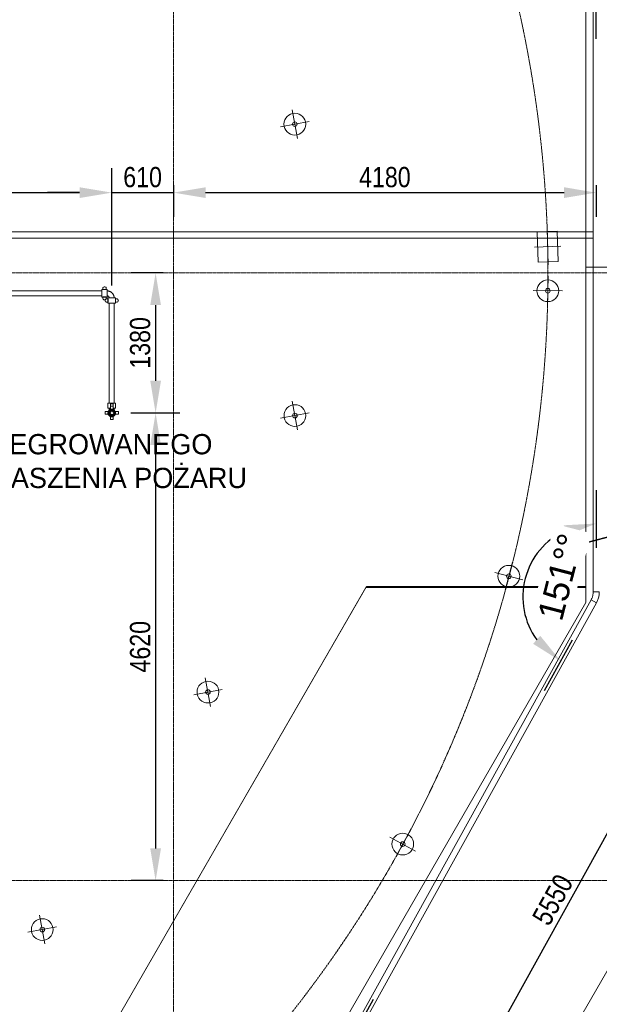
# Model space of a CAD drawing. Header units: centimetres. Extents: x -1589 to 108054, y -205274 to 31709.
# Tile 31 of 256: x 49955 to 55682, y -95373 to -85651. Entities that reach past the tile are written whole.
import ezdxf

# ---------------------------------------------------------------- set-up
doc = ezdxf.new("R2010")
doc.units = ezdxf.units.CM
doc.header["$LTSCALE"] = 0.01
doc.header["$MEASUREMENT"] = 0
doc.linetypes.add('Kropki i Kreski', pattern=[72, 36, -18, 0, -18])
for name, color, linetype in [('2_stropy.K_IR', 7, 'Continuous'), ('3_oświetlenie.K_IR', 7, 'Continuous'), ('4_osie.ISTN', 7, 'Continuous'), ('_WOD-KAN', 7, 'Continuous')]:
    doc.layers.add(name, color=color, linetype=linetype)
for name, color, linetype, lineweight in [('A-ANNO-DIMS', 7, 'Continuous', 30), ('F-SPRN', 7, 'Continuous', 18), ('P-PIPE', 7, 'Continuous', 9), ('P-PIPE-CNTR', 7, 'Continuous', 18)]:
    doc.layers.add(name, color=color, linetype=linetype, lineweight=lineweight)
doc.styles.add('Arial Narrow', font='ARIALN.TTF', dxfattribs={"height": 200})
doc.styles.add('Arial_1', font='arial.ttf', dxfattribs={"height": 250})
doc.styles.add('GENERATED_STYLE_1', font='txt')
doc.dimstyles.new('Przekątna', dxfattribs={"dimscale": 304.8, "dimtxt": 204.686195, "dimasz": 1.041667, "dimexe": 0.787402, "dimexo": 0.492126, "dimgap": 0.164042, "dimtad": 1, "dimdec": 0, "dimrnd": 10, "dimzin": 0, "dimdsep": 46, "dimtxsty": 'Arial Narrow', "dimsah": 1, "dimcen": 0.09, "dimazin": 0, "dimtfac": 1, "dimtdec": 4, "dimtix": 1, "dimtmove": 0, "dimatfit": 3, "dimfxl": 1, "dimtvp": 1, "dimtolj": 1, "dimtzin": 0, "dimarcsym": 2})
doc.dimstyles.new('Przekątna_4', dxfattribs={"dimscale": 304.8, "dimtxt": 255.06485, "dimasz": 1.041667, "dimexe": 0.787402, "dimexo": 0.492126, "dimgap": 0.492126, "dimtad": 1, "dimdec": 0, "dimzin": 0, "dimdsep": 46, "dimtxsty": 'Arial_1', "dimsah": 1, "dimcen": 0.09, "dimadec": 0, "dimazin": 0, "dimtfac": 1, "dimtdec": 4, "dimtix": 1, "dimtmove": 2, "dimatfit": 3, "dimfxl": 1, "dimtvp": 1, "dimtfill": 1, "dimtolj": 1, "dimtzin": 0, "dimarcsym": 2})

# ---------------------------------------------------------------- blocks, each defined once
blk = doc.blocks.new('*D727')
at = {"layer": 'A-ANNO-DIMS', "color": 0, "lineweight": -2}
for p, q in [((50865, -88275.3), (50865, -87119)), ((46074.4, -87284.4), (46074.4, -87599)), ((46391.9, -87359), (50547.5, -87359))]:
    blk.add_line(p, q, dxfattribs=at)
at = {"layer": 'A-ANNO-DIMS', "color": 0}
for points in [[(46391.9, -87306), (46391.9, -87411.9), (46074.4, -87359)], [(50547.5, -87411.9), (50547.5, -87306), (50865, -87359)]]:
    blk.add_solid(points, dxfattribs=at)
at = {"layer": 'Defpoints', "color": 0}
for p in [(46074.4, -87134.4), (50865, -87359), (50865, -88425.3)]:
    blk.add_point(p, dxfattribs=at)
at = {"layer": 'A-ANNO-DIMS', "color": 0, "lineweight": 5, "insert": (48469.7, -87206.9), "char_height": 200, "attachment_point": 5, "style": 'Arial Narrow'}
blk.add_mtext('\\A1;4790', dxfattribs=at)
blk = doc.blocks.new('*D728')
at = {"layer": 'A-ANNO-DIMS', "color": 0, "lineweight": -2}
for p, q in [((50865, -88275.3), (50865, -87119)), ((51474.4, -87284.5), (51474.4, -87599)), ((50547.5, -87359), (50230, -87359)), ((50865, -87359), (51474.4, -87359)), ((51791.9, -87359), (52109.4, -87359))]:
    blk.add_line(p, q, dxfattribs=at)
at = {"layer": 'A-ANNO-DIMS', "color": 0}
for points in [[(50547.5, -87411.9), (50547.5, -87306), (50865, -87359)], [(51791.9, -87306), (51791.9, -87411.9), (51474.4, -87359)]]:
    blk.add_solid(points, dxfattribs=at)
at = {"layer": 'Defpoints', "color": 0}
for p in [(51474.4, -87134.5), (51474.4, -87359), (50865, -88425.3)]:
    blk.add_point(p, dxfattribs=at)
at = {"layer": 'A-ANNO-DIMS', "color": 0, "lineweight": 5, "insert": (51169.7, -87206.9), "char_height": 200, "attachment_point": 5, "style": 'Arial Narrow'}
blk.add_mtext('\\A1;610', dxfattribs=at)
blk = doc.blocks.new('*D729')
at = {"layer": 'A-ANNO-DIMS', "color": 0, "lineweight": -2}
for p, q in [((51474.4, -87284.5), (51474.4, -87599)), ((55651.4, -87284.5), (55651.4, -87599)), ((51791.9, -87359), (55333.9, -87359))]:
    blk.add_line(p, q, dxfattribs=at)
at = {"layer": 'A-ANNO-DIMS', "color": 0}
for points in [[(51791.9, -87306), (51791.9, -87411.9), (51474.4, -87359)], [(55333.9, -87411.9), (55333.9, -87306), (55651.4, -87359)]]:
    blk.add_solid(points, dxfattribs=at)
at = {"layer": 'Defpoints', "color": 0}
for p in [(51474.4, -87134.5), (55651.4, -87134.5), (55651.4, -87359)]:
    blk.add_point(p, dxfattribs=at)
at = {"layer": 'A-ANNO-DIMS', "color": 0, "lineweight": 5, "insert": (53562.9, -87206.9), "char_height": 200, "attachment_point": 5, "style": 'Arial Narrow'}
blk.add_mtext('\\A1;4180', dxfattribs=at)
blk = doc.blocks.new('*D742')
at = {"layer": 'A-ANNO-DIMS', "color": 0, "lineweight": -2}
for p, q in [((51372.8, -88151.8), (51058.3, -88151.8)), ((51298.3, -88469.3), (51298.3, -89216.2)), ((51052.5, -89533.7), (51538.3, -89533.7))]:
    blk.add_line(p, q, dxfattribs=at)
at = {"layer": 'A-ANNO-DIMS', "color": 0}
for points in [[(51351.2, -88469.3), (51245.4, -88469.3), (51298.3, -88151.8)], [(51245.4, -89216.2), (51351.2, -89216.2), (51298.3, -89533.7)]]:
    blk.add_solid(points, dxfattribs=at)
at = {"layer": 'Defpoints', "color": 0}
for p in [(51522.8, -88151.8), (50902.5, -89533.7), (51298.3, -89533.7)]:
    blk.add_point(p, dxfattribs=at)
at = {"layer": 'A-ANNO-DIMS', "color": 0, "lineweight": 5, "insert": (51146.2, -88842.7), "char_height": 200, "attachment_point": 5, "rotation": 89.99993, "style": 'Arial Narrow'}
blk.add_mtext('\\A1;1380', dxfattribs=at)
blk = doc.blocks.new('*D743')
at = {"layer": 'A-ANNO-DIMS', "color": 0, "lineweight": -2}
for p, q in [((51052.5, -89533.7), (51538.3, -89533.7)), ((51298.3, -89851.2), (51298.3, -93834.3)), ((51372.8, -94151.8), (51058.3, -94151.8))]:
    blk.add_line(p, q, dxfattribs=at)
at = {"layer": 'A-ANNO-DIMS', "color": 0}
for points in [[(51351.2, -89851.2), (51245.4, -89851.2), (51298.3, -89533.7)], [(51245.4, -93834.3), (51351.2, -93834.3), (51298.3, -94151.8)]]:
    blk.add_solid(points, dxfattribs=at)
at = {"layer": 'Defpoints', "color": 0}
for p in [(50902.5, -89533.7), (51298.3, -94151.8), (51522.8, -94151.8)]:
    blk.add_point(p, dxfattribs=at)
at = {"layer": 'A-ANNO-DIMS', "color": 0, "lineweight": 5, "insert": (51146.2, -91842.7), "char_height": 200, "attachment_point": 5, "rotation": 89.99993, "style": 'Arial Narrow'}
blk.add_mtext('\\A1;4620', dxfattribs=at)
blk = doc.blocks.new('*D770')
at = {"layer": 'A-ANNO-DIMS', "color": 0, "lineweight": -2}
for p, q in [((55784.2, -91483), (56908.5, -92106.2)), ((54164, -96562.5), (56544.7, -92267.6)), ((53095.6, -96333.3), (54219.9, -96956.6))]:
    blk.add_line(p, q, dxfattribs=at)
at = {"layer": 'A-ANNO-DIMS', "color": 0}
for points in [[(56591, -92293.2), (56498.4, -92241.9), (56698.6, -91989.9)], [(54117.7, -96536.9), (54210.2, -96588.2), (54010, -96840.2)]]:
    blk.add_solid(points, dxfattribs=at)
at = {"layer": 'Defpoints', "color": 0}
for p in [(55653, -91410.3), (56698.6, -91989.9), (52964.4, -96260.6)]:
    blk.add_point(p, dxfattribs=at)
at = {"layer": 'A-ANNO-DIMS', "color": 0, "lineweight": 5, "insert": (55221.3, -94341.3), "char_height": 200, "attachment_point": 5, "rotation": 61, "style": 'Arial Narrow'}
blk.add_mtext('\\A1;5550', dxfattribs=at)
blk = doc.blocks.new('*D771')
at = {"layer": 'A-ANNO-DIMS', "color": 0, "lineweight": -2}
for p, q in [((55831.5, -91300.1), (57069.6, -91300.1)), ((56829.5, -93834.3), (56829.6, -91617.6)), ((56755, -94151.8), (57069.5, -94151.8))]:
    blk.add_line(p, q, dxfattribs=at)
at = {"layer": 'A-ANNO-DIMS', "color": 0}
for points in [[(56882.5, -91617.6), (56776.6, -91617.6), (56829.6, -91300.1)], [(56776.6, -93834.3), (56882.5, -93834.3), (56829.5, -94151.8)]]:
    blk.add_solid(points, dxfattribs=at)
at = {"layer": 'Defpoints', "color": 0}
for p in [(55681.5, -91300.1), (56829.6, -91300.1), (56605, -94151.8)]:
    blk.add_point(p, dxfattribs=at)
at = {"layer": 'A-ANNO-DIMS', "color": 0, "lineweight": 5, "insert": (56677.4, -92725.9), "char_height": 200, "attachment_point": 5, "rotation": 89.99993, "style": 'Arial Narrow'}
blk.add_mtext('\\A1;2850', dxfattribs=at)
blk = doc.blocks.new('*D772')
at = {"layer": 'A-ANNO-DIMS', "color": 0, "lineweight": -2}
for p, q in [((56755, -88151.8), (57069.6, -88151.8)), ((56829.6, -90982.6), (56829.6, -88469.3)), ((55831.5, -91300.1), (57069.6, -91300.1))]:
    blk.add_line(p, q, dxfattribs=at)
at = {"layer": 'A-ANNO-DIMS', "color": 0}
for points in [[(56882.5, -88469.3), (56776.6, -88469.3), (56829.6, -88151.8)], [(56776.6, -90982.6), (56882.5, -90982.6), (56829.6, -91300.1)]]:
    blk.add_solid(points, dxfattribs=at)
at = {"layer": 'Defpoints', "color": 0}
for p in [(56605, -88151.8), (56829.6, -88151.8), (55681.5, -91300.1)]:
    blk.add_point(p, dxfattribs=at)
at = {"layer": 'A-ANNO-DIMS', "color": 0, "lineweight": 5, "insert": (56677.4, -89725.9), "char_height": 200, "attachment_point": 5, "rotation": 89.99993, "style": 'Arial Narrow'}
blk.add_mtext('\\A1;3150', dxfattribs=at)
blk = doc.blocks.new('*D773')
at = {"layer": 'A-ANNO-DIMS', "color": 0, "lineweight": -2}
for p, q in [((55831.5, -84710.5), (57069.6, -84710.5)), ((56829.6, -87834.3), (56829.6, -85028)), ((56755, -88151.8), (57069.6, -88151.8))]:
    blk.add_line(p, q, dxfattribs=at)
at = {"layer": 'A-ANNO-DIMS', "color": 0}
for points in [[(56882.5, -85028), (56776.6, -85028), (56829.6, -84710.5)], [(56776.6, -87834.3), (56882.5, -87834.3), (56829.6, -88151.8)]]:
    blk.add_solid(points, dxfattribs=at)
at = {"layer": 'Defpoints', "color": 0}
for p in [(55681.5, -84710.5), (56829.6, -84710.5), (56605, -88151.8)]:
    blk.add_point(p, dxfattribs=at)
at = {"layer": 'A-ANNO-DIMS', "color": 0, "lineweight": 5, "insert": (56677.4, -86431.2), "char_height": 200, "attachment_point": 5, "rotation": 89.99993, "style": 'Arial Narrow'}
blk.add_mtext('\\A1;3440', dxfattribs=at)
blk = doc.blocks.new('*D781')
at = {"layer": 'A-ANNO-DIMS', "color": 0, "lineweight": -2}
for p, q in [((53448.6, -95324.9), (53172.3, -95823.5)), ((51957.1, -96842.7), (52450.8, -96557.7))]:
    blk.add_line(p, q, dxfattribs=at)
blk.add_arc((52913.3, -96290.6), 774.1, 84.66784, 186.33169, dxfattribs=at)
at = {"layer": 'A-ANNO-DIMS', "color": 0}
for points in [[(52969.7, -95570.4), (53000.9, -95469.3), (53288.6, -95613.6)], [(52093.7, -96392.5), (52194.2, -96359.5), (52242.9, -96677.7)]]:
    blk.add_solid(points, dxfattribs=at)
at = {"layer": 'Defpoints', "color": 0}
for p in [(53521.3, -95193.8), (51827.2, -96917.7)]:
    blk.add_point(p, dxfattribs=at)
at = {"layer": 'A-ANNO-DIMS', "color": 0, "lineweight": 5, "insert": (52254.8, -96104.2), "char_height": 250, "attachment_point": 1, "rotation": 45.49976, "line_spacing_factor": 0.941778, "style": 'Arial_1', "bg_fill": 3, "box_fill_scale": 1.25, "bg_fill_color": 257, "bg_fill_transparency": 0}
blk.add_mtext('\\A1;149%%d°', dxfattribs=at)
at = {"layer": 'Defpoints', "color": 0}
for p in [(52184.4, -96030.1), (52913.3, -96290.6)]:
    blk.add_point(p, dxfattribs=at)
blk = doc.blocks.new('*D782')
at = {"layer": 'A-ANNO-DIMS', "color": 0, "lineweight": -2}
for p, q in [((55651.4, -90296), (55651.4, -90866)), ((55139.9, -92273.8), (55416.2, -91775.3))]:
    blk.add_line(p, q, dxfattribs=at)
blk.add_arc((55651.4, -91351.1), 725, 115.29577, 215.70423, dxfattribs=at)
at = {"layer": 'A-ANNO-DIMS', "color": 0}
for points in [[(55353.2, -90747.2), (55330, -90643.9), (55651.4, -90626)], [(55027.5, -91813.7), (55097.8, -91734.6), (55299.9, -91985.2)]]:
    blk.add_solid(points, dxfattribs=at)
at = {"layer": 'Defpoints', "color": 0}
for p in [(55651.4, -90146), (55651.4, -91351.1), (54938.9, -91485.3), (55067.2, -92405)]:
    blk.add_point(p, dxfattribs=at)
at = {"layer": 'A-ANNO-DIMS', "color": 0, "lineweight": 5, "insert": (55068.2, -91539.7), "char_height": 250, "attachment_point": 1, "rotation": 75.5, "line_spacing_factor": 0.941778, "style": 'Arial_1', "bg_fill": 3, "box_fill_scale": 1.25, "bg_fill_color": 257, "bg_fill_transparency": 0}
blk.add_mtext('\\A1;151%%d°', dxfattribs=at)
blk = doc.blocks.new('*D783')
at = {"layer": 'A-ANNO-DIMS', "color": 0, "lineweight": -2}
for p, q in [((55060.2, -83635.6), (55345.2, -84129.2)), ((55651.4, -85841.8), (55651.4, -85271.8))]:
    blk.add_line(p, q, dxfattribs=at)
blk.add_arc((55651.4, -84659.5), 852.3, 141.4684, 248.53159, dxfattribs=at)
at = {"layer": 'A-ANNO-DIMS', "color": 0}
for points in [[(55019.2, -84168.6), (54950.1, -84088.4), (55225.2, -83921.3)], [(55329.6, -85504.7), (55349.3, -85400.7), (55651.4, -85511.8)]]:
    blk.add_solid(points, dxfattribs=at)
at = {"layer": 'Defpoints', "color": 0}
for p in [(54985.2, -83505.7), (54812, -84511.5), (55651.4, -85991.8)]:
    blk.add_point(p, dxfattribs=at)
at = {"layer": 'A-ANNO-DIMS', "color": 0, "lineweight": 5, "insert": (55336.5, -84403.7), "char_height": 250, "attachment_point": 1, "rotation": 284.99999, "line_spacing_factor": 0.941778, "style": 'Arial_1', "bg_fill": 3, "box_fill_scale": 1.25, "bg_fill_color": 257, "bg_fill_transparency": 0}
blk.add_mtext('\\A1;150%%d°', dxfattribs=at)
at = {"layer": 'Defpoints', "color": 0}
blk.add_point((55651.4, -84659.5), dxfattribs=at)

msp = doc.modelspace()

# ---------------------------------------------------------------- linework, layer by layer
at = {"layer": '2_stropy.K_IR', "color": 8, "linetype": 'Continuous', "lineweight": 5, "ltscale": 10, "flags": 128}
for points in [[(46399.3885, -75969.93519), (46399.38915, -73969.89279), (47172.27422, -73969.89279), (53751.28223, -77767.97979), (57549.38645, -84346.88449), (57549.38645, -87873.79552), (57549.38645, -87949.12215), (57014.11243, -88089.94773), (55549.38661, -88093.31303), (55549.38982, -84882.811), (52287.10558, -79232.17573), (46636.26988, -75969.92593)], [(40636.48181, -98362.89267), (46112.29129, -98362.89267), (50854.48205, -95624.9873), (53376.30014, -91257.07187), (55549.38627, -91257.07187), (55549.38388, -85041.09319), (53381.13646, -85041.09324), (50854.48138, -80664.79864), (46110.81755, -77932.39197), (40637.95553, -77932.39197), (35894.29067, -80664.79813), (33156.3853, -85406.98893), (33156.38595, -90882.79875), (35894.29068, -95624.98794)], [(31282.34537, -91550.86603), (34461.66672, -97057.64716), (40112.38616, -100319.79319), (46636.38576, -100319.79319), (52287.1056, -97057.41074), (55549.38627, -91407.17537), (55549.38614, -90812.23562), (57549.38662, -90287.19842), (57549.38654, -91942.90192), (53751.30874, -98521.79119), (47172.27418, -102319.89357), (39576.49815, -102319.89357), (32997.37677, -98521.74105), (29550.38142, -92550.88152)]]:
    msp.add_lwpolyline(points, close=True, dxfattribs=at)
for points in [[(55549.28616, -88099.70706), (57014.11243, -88096.34202), (73873.26416, -83660.86035), (73900.32118, -83656.09995)], [(55549.28616, -90818.6299), (55549.28616, -88099.70706)], [(63504.97608, -88726.10679), (57544.93936, -90293.59281), (55549.28616, -90818.6299)], [(33156.30494, -90882.93775), (35894.29068, -95624.98794), (40636.48181, -98362.89267), (46112.29129, -98362.89267), (50854.48205, -95624.9873), (53099.28595, -91736.94675), (53381.02122, -91248.89338), (55549.38627, -91248.89319), (55549.38627, -91407.17537), (52287.1056, -97057.41074), (46636.38576, -100319.79319), (40112.38616, -100319.79319), (34461.66672, -97057.64716)]]:
    msp.add_lwpolyline(points, dxfattribs=at)
at = {"layer": '3_oświetlenie.K_IR', "color": 8, "linetype": 'Continuous', "lineweight": 5, "ltscale": 10}
for p, q in [((52699.93782, -86824.28297), (52647.04696, -86541.48744)), ((52814.89015, -86656.43977), (52532.09463, -86709.33064)), ((55266.49837, -87739.05975), (55066.60905, -87745.71265)), ((55066.60905, -87745.71265), (55076.5884, -88045.54663)), ((55177.531, -88072.20358), (55165.55577, -87712.40281)), ((55276.47772, -88038.89373), (55266.49837, -87739.05975)), ((55301.47144, -87887.9788), (55041.61533, -87896.62758)), ((55076.5884, -88045.54663), (55276.47772, -88038.89373)), ((55170.8136, -88471.85716), (55175.12025, -88184.19026)), ((55029.13347, -88325.87038), (55316.80037, -88330.17704)), ((52701.08494, -89702.0294), (52648.19408, -89419.23388)), ((52816.03727, -89534.18621), (52533.24175, -89587.07707)), ((54751.33488, -91285.62379), (54824.35982, -91007.34668)), ((54648.7088, -91109.97277), (54926.9859, -91182.9977)), ((51842.08552, -92431.45668), (51789.19466, -92148.66116)), ((51957.03785, -92263.61349), (51674.24233, -92316.50435)), ((53670.66484, -93917.23875), (53808.16408, -93664.52399)), ((53613.05708, -93722.13175), (53865.77184, -93859.63099)), ((50204.91951, -94777.40559), (50152.02865, -94494.61006)), ((50319.87185, -94609.56239), (50037.07632, -94662.45326))]:
    msp.add_line(p, q, dxfattribs=at)
at = {"layer": '3_oświetlenie.K_IR', "color": 8, "linetype": 'Kropki i Kreski', "lineweight": 5, "ltscale": 10}
msp.add_circle((43374.38799, -88151.38747), 11800, dxfattribs=at)
at = {"layer": '3_oświetlenie.K_IR', "color": 8, "linetype": 'Continuous', "lineweight": 5, "ltscale": 10}
for centre, radius in [((52673.49239, -86682.8852), 107.5), ((52673.49239, -86682.8852), 22.97504), ((55172.96692, -88328.02371), 107.50002), ((55172.96692, -88328.02371), 22.97504), ((52674.63951, -89560.63164), 107.5), ((52674.63951, -89560.63164), 22.97504), ((54787.84735, -91146.48524), 107.50002), ((54787.84735, -91146.48524), 22.97504), ((51815.64009, -92290.05892), 107.5), ((51815.64009, -92290.05892), 22.97504), ((53739.41446, -93790.88137), 107.50002), ((53739.41446, -93790.88137), 22.97504), ((50178.47408, -94636.00782), 107.5), ((50178.47408, -94636.00782), 22.97504)]:
    msp.add_circle(centre, radius, dxfattribs=at)
at = {"layer": '4_osie.ISTN', "color": 7, "linetype": 'Kropki i Kreski', "lineweight": 0, "ltscale": 10}
for p, q in [((51474.38766, -105096.35865), (51474.38766, -67896.26442)), ((64213.19484, -88151.82718), (25489.03617, -88151.82718)), ((64213.19484, -94151.82718), (25489.03617, -94151.82718))]:
    msp.add_line(p, q, dxfattribs=at)
at = {"layer": 'F-SPRN', "color": 30, "true_color": 0xff8000}
for p, q in [((50838.12555, -89530.44351), (50838.12555, -89533.66149)), ((50838.12555, -89533.66149), (50838.12555, -89536.87946)), ((50845.67322, -89514.98036), (50843.43783, -89517.29518)), ((50847.90861, -89512.66554), (50845.67322, -89514.98036)), ((50865.01809, -89506.76895), (50861.80012, -89506.76895)), ((50868.23607, -89506.76895), (50865.01809, -89506.76895)), ((50884.36297, -89514.98036), (50882.12757, -89512.66554)), ((50886.59836, -89517.29518), (50884.36297, -89514.98036)), ((50891.91063, -89533.66149), (50891.91063, -89530.44351)), ((50891.91063, -89536.87946), (50891.91063, -89533.66149)), ((50843.43783, -89550.0278), (50845.67322, -89552.34262)), ((50845.67322, -89552.34262), (50847.90861, -89554.65743)), ((50861.80012, -89560.55403), (50865.01809, -89560.55403)), ((50865.01809, -89560.55403), (50868.23607, -89560.55403)), ((50882.12757, -89554.65743), (50884.36297, -89552.34262)), ((50884.36297, -89552.34262), (50886.59836, -89550.0278))]:
    msp.add_line(p, q, dxfattribs=at)
for centre, radius, start, end in [((50865.01809, -89533.66149), 37.5, 0, 180), ((50865.01809, -89533.66149), 37.5, 180, 0), ((50865.01809, -89533.66149), 33.8258, 0, 180), ((50865.01809, -89533.66149), 33.8258, 180, 0), ((50865.01809, -89533.66149), 26.89254, 0, 180), ((50840.82194, -89530.44351), 2.69639, 105, 180), ((50865.01809, -89533.66149), 26.89254, 180, 0), ((50840.82194, -89536.87946), 2.69639, 180, 255), ((50840.82194, -89530.44351), 2.69639, 105, 165), ((50840.82194, -89536.87946), 2.69639, 195, 255), ((50845.37745, -89519.16825), 2.69639, 136, 196), ((50845.37745, -89519.16825), 2.69639, 136, 181), ((50865.01809, -89533.66149), 20, 0, 180), ((50865.01809, -89533.66149), 20, 0, 180), ((50865.01809, -89533.66149), 20, 180, 0), ((50865.01809, -89533.66149), 20, 180, 0), ((50849.84823, -89514.53861), 2.69639, 61, 136), ((50849.84823, -89514.53861), 2.69639, 61, 136), ((50850.43669, -89533.66149), 1.01067, 90, 270), ((50850.43669, -89533.66149), 1.01067, 270, 90), ((50853.84809, -89524.28874), 1.01067, 50, 230), ((50853.84809, -89524.28874), 1.01067, 230, 50), ((50861.80012, -89509.46534), 2.69639, 90, 150), ((50861.80012, -89509.46534), 2.69639, 105, 150), ((50865.01809, -89519.08009), 1.01067, 0, 180), ((50865.01809, -89519.08009), 1.01067, 180, 0), ((50868.23607, -89509.46534), 2.69639, 30, 90), ((50868.23607, -89509.46534), 2.69639, 30, 75), ((50876.18809, -89524.28874), 1.01067, 130, 310), ((50876.18809, -89524.28874), 1.01067, 310, 130), ((50879.59949, -89533.66149), 1.01067, 90, 270), ((50880.18795, -89514.53861), 2.69639, 44, 119), ((50880.18795, -89514.53861), 2.69639, 44, 119), ((50879.59949, -89533.66149), 1.01067, 270, 90), ((50884.65874, -89519.16825), 2.69639, 344, 44), ((50884.65874, -89519.16825), 2.69639, 359, 44), ((50889.21424, -89530.44351), 2.69639, 0, 75), ((50889.21424, -89530.44351), 2.69639, 15, 75), ((50889.21424, -89536.87946), 2.69639, 285, 0), ((50889.21424, -89536.87946), 2.69639, 285, 345), ((50845.37745, -89548.15473), 2.69639, 164, 224), ((50845.37745, -89548.15473), 2.69639, 179, 224), ((50849.84823, -89552.78436), 2.69639, 224, 299), ((50849.84823, -89552.78436), 2.69639, 224, 299), ((50853.84809, -89543.03423), 1.01067, 130, 310), ((50853.84809, -89543.03423), 1.01067, 310, 130), ((50861.80012, -89557.85764), 2.69639, 210, 270), ((50861.80012, -89557.85764), 2.69639, 210, 255), ((50865.01809, -89548.24289), 1.01067, 0, 180), ((50865.01809, -89548.24289), 1.01067, 180, 0), ((50868.23607, -89557.85764), 2.69639, 270, 330), ((50868.23607, -89557.85764), 2.69639, 285, 330), ((50876.18809, -89543.03423), 1.01067, 50, 230), ((50876.18809, -89543.03423), 1.01067, 230, 50), ((50880.18795, -89552.78436), 2.69639, 241, 316), ((50880.18795, -89552.78436), 2.69639, 241, 316), ((50884.65874, -89548.15473), 2.69639, 316, 16), ((50884.65874, -89548.15473), 2.69639, 316, 1)]:
    msp.add_arc(centre, radius, start, end, dxfattribs=at)
at = {"layer": 'P-PIPE', "color": 30, "true_color": 0xff8000}
for p, q in [((55621.22462, -84710.49064), (55621.22462, -91300.05608)), ((50768.49809, -88328.7639), (45798.773, -88328.75578)), ((45798.773, -88377.05578), (50768.49809, -88377.0639)), ((50840.86809, -88449.43394), (50840.86809, -89437.14149)), ((50889.16809, -89437.14149), (50889.16809, -88449.43394)), ((55600.27957, -91381.04468), (52911.68778, -96231.39265)), ((55653.01913, -91410.2787), (55600.27957, -91381.04468)), ((55621.22462, -91300.05608), (55681.52462, -91300.05608)), ((52964.42735, -96260.62667), (55653.01913, -91410.2787))]:
    msp.add_line(p, q, dxfattribs=at)
at = {"layer": 'P-PIPE', "color": 106}
for p, q in [((55621.22462, -87747.37294), (45637.503, -87747.37294)), ((45637.503, -87807.67294), (55621.22462, -87807.67294))]:
    msp.add_line(p, q, dxfattribs=at)
at = {"layer": 'P-PIPE', "color": 30, "lineweight": 13, "true_color": 0xff8000}
for p, q in [((50819.29809, -88314.81394), (50768.49809, -88314.81394)), ((50768.49809, -88314.81394), (50768.49809, -88391.01394)), ((50776.96476, -88304.69627), (50776.96476, -88316.99291)), ((50776.96476, -88316.99291), (50810.83143, -88316.99291)), ((50810.83143, -88316.99291), (50810.83143, -88304.69627)), ((50819.29809, -88391.01394), (50819.29809, -88314.81394)), ((50768.49809, -88391.01394), (50819.29809, -88391.01394)), ((50810.83143, -88388.83496), (50776.96476, -88388.83496)), ((50776.96476, -88388.83496), (50776.96476, -88401.1316)), ((50810.83143, -88401.1316), (50810.83143, -88388.83496)), ((50829.09707, -88407.1006), (50816.80043, -88407.1006)), ((50816.80043, -88440.96727), (50829.09707, -88440.96727)), ((50826.91809, -88398.63394), (50826.91809, -88449.43394)), ((50903.11809, -88398.63394), (50826.91809, -88398.63394)), ((50826.91809, -88449.43394), (50903.11809, -88449.43394)), ((50829.09707, -88440.96727), (50829.09707, -88407.1006)), ((50913.23576, -88407.1006), (50900.93912, -88407.1006)), ((50900.93912, -88407.1006), (50900.93912, -88440.96727)), ((50900.93912, -88440.96727), (50913.23576, -88440.96727)), ((50903.11809, -88449.43394), (50903.11809, -88398.63394)), ((50826.91809, -89437.14149), (50826.91809, -89487.94149)), ((50865.01809, -89437.14149), (50826.91809, -89437.14149)), ((50903.11809, -89437.14149), (50865.01809, -89437.14149)), ((50903.11809, -89487.94149), (50903.11809, -89437.14149)), ((50799.86709, -89520.96149), (50799.86709, -89546.36149)), ((50816.80043, -89520.96149), (50799.86709, -89520.96149)), ((50816.80043, -89520.96149), (50829.09707, -89520.96149)), ((50826.91809, -89487.94149), (50852.21588, -89487.94149)), ((50877.71809, -89445.60815), (50852.31809, -89445.60815)), ((50852.31809, -89445.60815), (50852.31809, -89468.56192)), ((50877.71809, -89468.51049), (50852.31809, -89468.51049)), ((50852.31809, -89468.51049), (50852.31809, -89485.44382)), ((50852.31809, -89497.74046), (50852.31809, -89485.44382)), ((50877.71809, -89468.56192), (50877.71809, -89445.60815)), ((50877.71809, -89485.44382), (50877.71809, -89468.51049)), ((50877.71809, -89485.44382), (50877.71809, -89497.74046)), ((50877.82031, -89487.94149), (50903.11809, -89487.94149)), ((50900.93912, -89520.96149), (50913.23576, -89520.96149)), ((50930.16909, -89520.96149), (50913.23576, -89520.96149)), ((50930.16909, -89546.36149), (50930.16909, -89520.96149)), ((50799.86709, -89546.36149), (50816.80043, -89546.36149)), ((50829.09707, -89546.36149), (50816.80043, -89546.36149)), ((50852.31809, -89581.87915), (50852.31809, -89569.58251)), ((50852.31809, -89581.87915), (50852.31809, -89598.81249)), ((50852.31809, -89598.81249), (50877.71809, -89598.81249)), ((50877.71809, -89569.58251), (50877.71809, -89581.87915)), ((50877.71809, -89598.81249), (50877.71809, -89581.87915)), ((50913.23576, -89546.36149), (50900.93912, -89546.36149)), ((50913.23576, -89546.36149), (50930.16909, -89546.36149))]:
    msp.add_line(p, q, dxfattribs=at)
at = {"layer": 'P-PIPE', "color": 30, "true_color": 0xff8000, "flags": 128}
for points in [[(50889.12015, -88398.63394), (50889.0911, -88397.18182), (50888.92022, -88394.33725), (50888.63573, -88391.5018), (50888.23808, -88388.67999), (50887.7279, -88385.87634), (50887.10601, -88383.09534), (50886.37341, -88380.34142), (50885.53127, -88377.61901), (50884.58093, -88374.93245), (50883.52393, -88372.28605), (50882.36194, -88369.68403), (50881.09682, -88367.13055), (50879.73061, -88364.62972), (50878.26548, -88362.18551), (50876.70378, -88359.80185), (50875.04801, -88357.48255), (50873.30082, -88355.23132), (50871.465, -88353.05176), (50869.54348, -88350.94735), (50867.53936, -88348.92147), (50865.45582, -88346.97735), (50863.2962, -88345.1181), (50861.06396, -88343.34671), (50858.76267, -88341.66599), (50856.39601, -88340.07865), (50853.96777, -88338.58722), (50851.48183, -88337.19409), (50848.94216, -88335.90148), (50846.35284, -88334.71146), (50843.718, -88333.62595), (50841.04185, -88332.64666), (50838.32869, -88331.77518), (50835.58285, -88331.01289), (50832.80872, -88330.36102), (50830.01074, -88329.8206), (50827.19339, -88329.3925), (50824.36117, -88329.07741), (50821.51862, -88328.87583), (50819.29809, -88328.80743)], [(50819.73809, -88377.11745), (50820.65292, -88377.20924), (50821.56334, -88377.33754), (50822.46791, -88377.50214), (50823.36516, -88377.70279), (50824.25368, -88377.93915), (50825.13203, -88378.21086), (50825.99882, -88378.51747), (50826.85265, -88378.85851), (50827.69216, -88379.23341), (50828.51601, -88379.64158), (50829.32288, -88380.08238), (50830.11147, -88380.55508), (50830.88053, -88381.05895), (50831.62882, -88381.59316), (50832.35516, -88382.15687), (50833.05837, -88382.74918), (50833.73733, -88383.36913), (50834.39096, -88384.01574), (50835.0182, -88384.68797), (50835.61807, -88385.38474), (50836.18959, -88386.10495), (50836.73185, -88386.84743), (50837.24399, -88387.61101), (50837.72518, -88388.39445), (50838.17466, -88389.19651), (50838.5917, -88390.0159), (50838.97565, -88390.85132), (50839.32588, -88391.70142), (50839.64183, -88392.56484), (50839.923, -88393.44021), (50840.16895, -88394.32613), (50840.37927, -88395.22117), (50840.55363, -88396.1239), (50840.69175, -88397.03289), (50840.79341, -88397.94667), (50840.85844, -88398.86378)], [(50840.88809, -89503.6177), (50840.88809, -89501.84791), (50840.88809, -89500.05365), (50840.88809, -89498.23777), (50840.88809, -89496.40319), (50840.88809, -89494.55283), (50840.88809, -89492.68966), (50840.88809, -89490.81666), (50840.88809, -89488.93683)], [(50889.14809, -89488.42867), (50889.14809, -89490.30983), (50889.14809, -89492.18497), (50889.14809, -89494.05108), (50889.14809, -89495.90519), (50889.14809, -89497.74432), (50889.14809, -89499.56554), (50889.14809, -89501.36592), (50889.14809, -89503.14259), (50889.14809, -89504.56394)]]:
    msp.add_lwpolyline(points, dxfattribs=at)
at = {"layer": 'P-PIPE', "color": 30, "lineweight": 13, "true_color": 0xff8000}
for centre, radius, start, end in [((50793.89809, -88304.69627), 16.93333, 0, 180), ((50793.89809, -88304.69627), 16.93333, 150, 180), ((50793.89809, -88304.69627), 16.93333, 75, 135.000000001), ((50793.89809, -88304.69627), 16.93333, 15, 44.999999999), ((50793.89809, -88401.1316), 16.93333, 180, 0), ((50793.89809, -88401.1316), 16.93333, 195, 299.307320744), ((50816.80043, -88424.03394), 16.93333, 90, 270), ((50816.80043, -88424.03394), 16.93333, 165, 224.999999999), ((50816.80043, -88424.03394), 16.93333, 240, 270), ((50793.89809, -88401.1316), 16.93333, 330, 0), ((50816.80043, -88424.03394), 16.93333, 105, 118.800244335), ((50913.23576, -88424.03394), 16.93333, 60, 90), ((50913.23576, -88424.03394), 16.93333, 270, 90), ((50913.23576, -88424.03394), 16.93333, 285, 44.999999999), ((50865.01809, -89533.66149), 38.1, 0, 180), ((50865.01809, -89533.66149), 38.1, 166.64883986, 180), ((50865.01809, -89533.66149), 38.1, 180, 0), ((50865.01809, -89533.66149), 38.1, 180, 193.35116014), ((50865.01809, -89533.66149), 38.1, 160.528779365, 163.517681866), ((50865.01809, -89533.66149), 38.1, 106.482318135, 109.471220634), ((50865.01809, -89533.66149), 38.1, 90, 103.35116014), ((50865.01809, -89533.66149), 38.1, 76.64883986, 90), ((50865.01809, -89533.66149), 38.1, 70.528779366, 73.517681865), ((50865.01809, -89533.66149), 38.1, 16.482318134, 19.471220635), ((50865.01809, -89533.66149), 38.1, 0, 13.35116014), ((50865.01809, -89533.66149), 38.1, 346.64883986, 0), ((50865.01809, -89533.66149), 38.1, 196.482318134, 199.471220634), ((50865.01809, -89533.66149), 38.1, 250.528779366, 253.517681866), ((50865.01809, -89533.66149), 38.1, 256.64883986, 270), ((50865.01809, -89533.66149), 38.1, 270, 283.35116014), ((50865.01809, -89533.66149), 38.1, 286.482318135, 289.471220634), ((50865.01809, -89533.66149), 38.1, 340.528779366, 343.517681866)]:
    msp.add_arc(centre, radius, start, end, dxfattribs=at)
at = {"layer": 'P-PIPE-CNTR', "color": 30, "true_color": 0xff8000}
for p, q in [((50865.01809, -89495.56149), (50865.01809, -89493.66149)), ((50865.01809, -89573.66149), (50865.01809, -89571.76149))]:
    msp.add_line(p, q, dxfattribs=at)

# ---------------------------------------------------------------- texts
at = {"layer": '_WOD-KAN', "color": 7, "linetype": 'Continuous', "lineweight": 15, "insert": (48293.1616, -90010.75923), "char_height": 200, "attachment_point": 4, "rotation": 359.998969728, "style": 'GENERATED_STYLE_1'}
msp.add_mtext('\\pxql;\\A1;DYSZA ZINTEGROWANEGO \\PSYSTEMU GASZENIA POŻARU', dxfattribs=at)

# ---------------------------------------------------------------- dimensions: what is measured, and where the dimension line sits
at = {"layer": 'A-ANNO-DIMS', "lineweight": 5}
for base, p1, p2, angle, override, picture, middle in [((56829.55931, -84710.49212), (56605.04846, -88151.81735), (55681.52462, -84710.49064), 89.999925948, {"dimpost": '<>', "dimfxl": 3563.092165}, '*D773', (56677.44249, -86431.15468)), ((51298.291, -89533.662), (51522.79918, -88151.81078), (50902.51809, -89533.66149), 89.999925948, {"dimpost": '<>', "dimfxl": 1514.681491}, '*D742', (51146.17729, -88842.73605)), ((56829.55487, -88151.81764), (55681.52462, -91300.05608), (56605.04846, -88151.81735), 89.999925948, {"dimpost": '<>', "dimfxl": 3280.899791}, '*D772', (56677.43823, -89725.9374)), ((51298.28503, -94151.81049), (50902.51809, -89533.66149), (51522.79143, -94151.81078), 89.999925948, {"dimpost": '<>', "dimfxl": 4659.618211}, '*D743', (51146.17341, -91842.73605)), ((56829.5508, -91300.05757), (56605.04071, -94151.81735), (55681.52462, -91300.05608), 89.999925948, {"dimpost": '<>', "dimfxl": 2997.569726}, '*D771', (56677.43436, -92725.9374)), ((56698.6312, -91989.87093), (52964.42735, -96260.62667), (55653.01913, -91410.2787), 61, {"dimpost": '<>', "dimfxl": 5545.665082}, '*D770', (55221.29288, -94341.29829))]:
    dim = msp.add_linear_dim(base=base, p1=p1, p2=p2, angle=angle, dimstyle='Przekątna', override=override, dxfattribs=at)
    dim.commit()
    dim.dimension.update_dxf_attribs({"geometry": picture, "text_midpoint": middle})
for base, p1, p2, override, picture, middle in [((50865.01809, -87358.96494), (46074.36972, -87134.44713), (50865.01809, -88425.30394), {"dimpost": '<>', "dimfxl": 4961.5142}, '*D727', (48469.69391, -87206.85034)), ((51474.36972, -87358.96494), (50865.01809, -88425.30394), (51474.36972, -87134.45411), {"dimpost": '<>', "dimfxl": 1427.446208}, '*D728', (51169.69391, -87206.85034)), ((55651.37462, -87358.96494), (51474.36972, -87134.45411), (55651.37462, -87134.45854), {"dimpost": '<>', "dimfxl": 4177.004905}, '*D729', (53562.87217, -87206.85034))]:
    dim = msp.add_linear_dim(base=base, p1=p1, p2=p2, dimstyle='Przekątna', override=override, dxfattribs=at)
    dim.commit()
    dim.dimension.update_dxf_attribs({"geometry": picture, "text_midpoint": middle})

# ---------------------------------------------------------------- next in the draw order: dimensions: what is measured, and where the dimension line sits
for base, center, p1, p2, override, picture, middle, turn in [((54811.98916, -84511.48421), (55651.37462, -84659.49064), (54985.2077, -83505.6551), (55651.37462, -85991.82499), {"dimpost": '<>°', "dimfxl": 2573.872399}, '*D783', (55279.09826, -84833.58551), 284.999993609), ((54938.88038, -91485.25404), (55651.37462, -91351.05612), (55651.37462, -90146.03396), (55067.16829, -92404.99224), {"dimpost": '<>°', "dimfxl": 2333.278713}, '*D782', (55329.83506, -91193.72718), 75.5), ((52184.38489, -96030.08814), (52913.33228, -96290.61526), (53521.33448, -95193.75025), (51827.24025, -96917.65884), {"dimpost": '<>°', "dimfxl": 2416.984924}, '*D781', (52654.34353, -95935.42451), 45.499763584)]:
    dim = msp.add_angular_dim_3p(base=base, center=center, p1=p1, p2=p2, dimstyle='Przekątna_4', override=override, dxfattribs=at)
    dim.commit()
    dim.dimension.update_dxf_attribs({"geometry": picture, "text_midpoint": middle, "dimtype": 165, "text_rotation": turn})

# ---------------------------------------------------------------- next in the draw order: linework, layer by layer
at = {"layer": 'P-PIPE', "color": 30, "true_color": 0xff8000}
for p, q in [((55600.27957, -91381.04468), (55653.01913, -91410.2787)), ((55681.52462, -91300.05607), (55621.22462, -91300.0561))]:
    msp.add_line(p, q, dxfattribs=at)
at = {"layer": 'P-PIPE', "color": 30, "true_color": 0xff8000, "flags": 128}
for points in [[(55621.22462, -91300.0561), (55621.091, -91306.7364), (55620.69034, -91313.40602), (55620.0233, -91320.05428), (55619.09092, -91326.67055), (55617.89471, -91333.24425), (55616.43658, -91339.76485), (55614.71886, -91346.22192), (55612.74431, -91352.60514), (55610.51607, -91358.90429), (55608.03771, -91365.1093), (55605.3132, -91371.21023), (55602.3469, -91377.19733), (55600.27957, -91381.04468)], [(55653.01913, -91410.2787), (55657.2678, -91402.23878), (55661.19157, -91394.0354), (55664.78414, -91385.68167), (55668.03978, -91377.19095), (55670.95328, -91368.57684), (55673.51997, -91359.85311), (55675.73576, -91351.03371), (55677.59709, -91342.13277), (55679.10099, -91333.16451), (55680.24505, -91324.14328), (55681.02744, -91315.08352), (55681.44692, -91305.99972), (55681.52462, -91300.05607)]]:
    msp.add_lwpolyline(points, dxfattribs=at)

doc.saveas('drawing.dxf')
